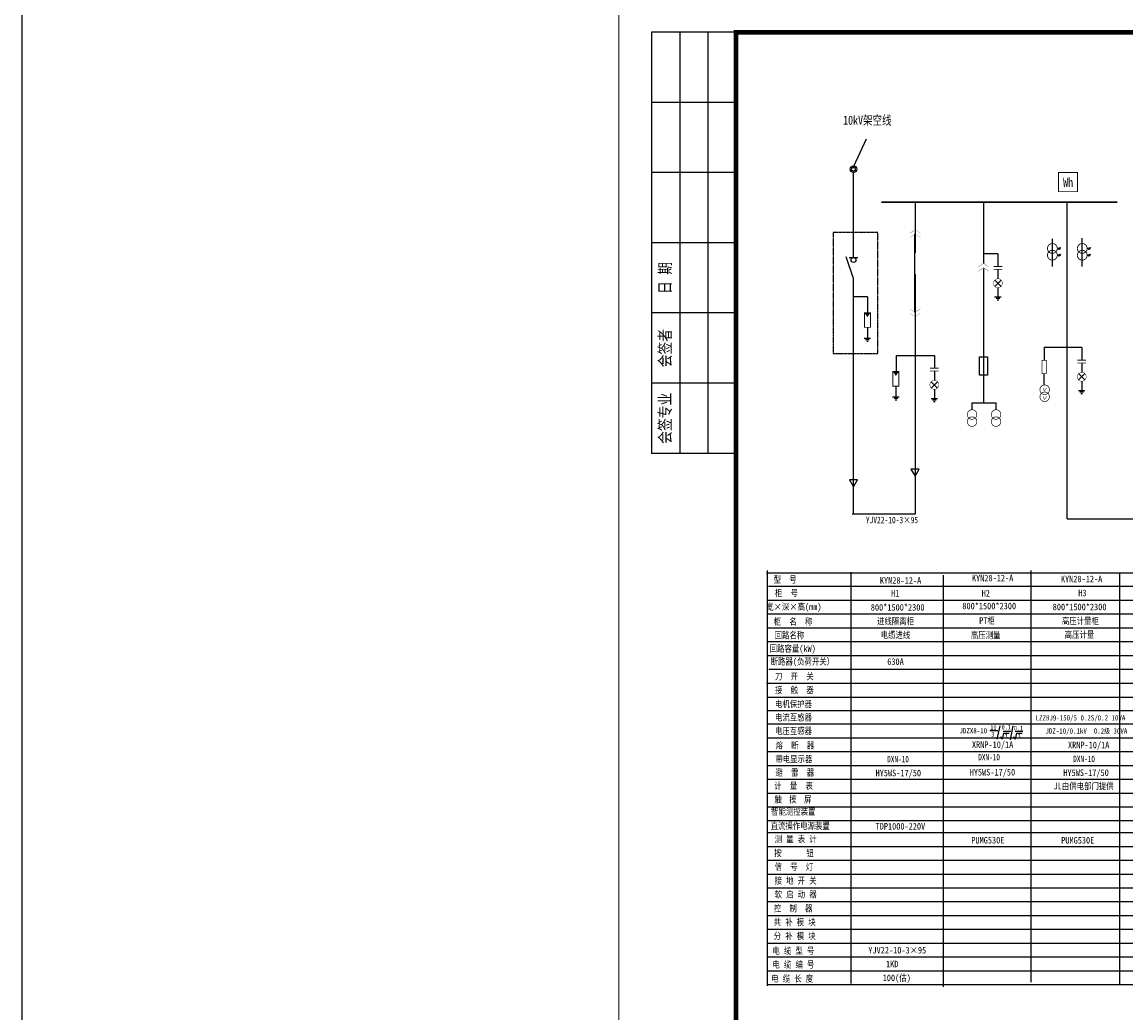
# Model space of a CAD drawing. Header units: millimetres. Extents: x 99955 to 321880, y 78800 to 170196.
# Tile 2 of 26: x 109260 to 132834, y 102424 to 123595. Entities that reach past the tile are written whole.
import ezdxf

# ---------------------------------------------------------------- set-up
doc = ezdxf.new("R2010")
doc.units = ezdxf.units.MM
doc.linetypes.add('DASHEDX2', pattern=[1.5, 1, -0.5])
doc.layers.add('MID', color=7, linetype='Continuous')
doc.styles.add('宋体', font='txt', dxfattribs={"width": 0.8, "height": 3.5})

# ---------------------------------------------------------------- blocks, each defined once
blk = doc.blocks.new('XTK')
at = {"lineweight": 0}
blk.add_line((26911.62, 39066.99), (26911.62, 39363.99), dxfattribs=at)
for p, q in [((26936.62, 39358.99), (26918.62, 39358.99)), ((26918.62, 39358.99), (26918.62, 39268.99)), ((26924.62, 39358.99), (26924.62, 39268.99)), ((26930.62, 39358.99), (26930.62, 39268.99)), ((26936.62, 39343.99), (26918.62, 39343.99)), ((26936.62, 39328.99), (26918.62, 39328.99)), ((26936.62, 39313.99), (26918.62, 39313.99)), ((26936.62, 39298.99), (26918.62, 39298.99)), ((26936.62, 39283.99), (26918.62, 39283.99)), ((26936.62, 39268.99), (26918.62, 39268.99))]:
    blk.add_line(p, q)
at = {"lineweight": 0, "const_width": 1}
blk.add_lwpolyline([(26936.62, 39358.99), (27326.62, 39358.99), (27326.62, 39071.99), (26936.62, 39071.99)], close=True, dxfattribs=at)
at = {"char_height": 2.5, "rotation": 90, "style": '宋体'}
for s, insert, attachment_point in [('日 期', (26921.62, 39306.49), 5), ('会签者', (26921.62, 39291.49), 5), ('会签专业', (26921.62, 39276.49), 5), ('江苏省水利勘测设计研究院有限公司\\P地址：扬州市吉安路209号吉安大厦1号楼  邮编：225127\\P电话：0514-87860116  传真：0514-87889101\\P声明：未经授权，不得翻印、传播或它用。', (26917.5, 39073.29), 1)]:
    blk.add_mtext(s, dxfattribs=dict(at, insert=insert, attachment_point=attachment_point))

msp = doc.modelspace()

# ---------------------------------------------------------------- linework, layer by layer
for p, q in [((127021.1, 120519), (127292.6, 121098)), ((125160, 111825.8), (143908.8, 111825.8)), ((125180, 105695.7), (125180, 111874.5)), ((126960, 111844.5), (126960, 105665.7)), ((128930, 111774.5), (128930, 105595.7)), ((130800, 111874.5), (130800, 105695.7)), ((132698.7, 111825.8), (132698.7, 105647)), ((125200, 111539.4), (143908.8, 111539.4)), ((125180, 111244.3), (143908.8, 111244.3)), ((132698.7, 111235.7), (132698.7, 105647)), ((125190, 110949.3), (143908.8, 110949.3)), ((125170, 110654.2), (143908.8, 110654.2)), ((128056.6, 110654.2), (143908.8, 110654.2)), ((125190, 110359.2), (143908.8, 110359.2)), ((125180, 110064.1), (143908.8, 110064.1)), ((125210, 109769.1), (143908.8, 109769.1)), ((128056.6, 109769.1), (143908.8, 109769.1)), ((125160, 109469.7), (143908.8, 109469.7)), ((125180, 109170.4), (143908.8, 109170.4)), ((125180, 108888.2), (143908.8, 108888.2)), ((125180, 108597.5), (143908.8, 108597.5)), ((130095.4, 108450), (129930, 108450)), ((130140, 108560), (130080, 108270)), ((130420, 108560), (130360, 108260)), ((125180, 108302.4), (143908.8, 108302.4)), ((130190, 108270), (130160, 108320)), ((130220, 108400), (130190, 108270)), ((130375.4, 108440), (130210, 108440)), ((130220, 108400), (130340, 108400)), ((130470, 108270), (130440, 108320)), ((130635.4, 108440), (130470, 108440)), ((130500, 108400), (130470, 108270)), ((130500, 108400), (130620, 108400)), ((125180, 108007.4), (143908.8, 108007.4)), ((125180, 107712.3), (143908.8, 107712.3)), ((125180, 107417.3), (143908.8, 107417.3)), ((128056.6, 107417.3), (143908.8, 107417.3)), ((125180, 107122.2), (143908.8, 107122.2)), ((125180, 106827.2), (143908.8, 106827.2)), ((125180, 106532.1), (143908.8, 106532.1)), ((125180, 106276.9), (143908.8, 106276.9)), ((125180, 105981.8), (143908.8, 105981.8)), ((125180, 103000), (125180, 105735.5)), ((125180, 103965.2), (125180, 105735.5)), ((125180, 105686.7), (143908.8, 105686.7)), ((125180, 105686.7), (143908.8, 105686.7)), ((126960, 105705.5), (126960, 103050)), ((126960, 105705.5), (126960, 103935.2)), ((128930, 105635.5), (128930, 102980)), ((128930, 105635.5), (128930, 103865.2)), ((130800, 105735.5), (130800, 103080)), ((130800, 105735.5), (130800, 103965.2)), ((132698.7, 105686.7), (132698.7, 103031.3)), ((132698.7, 105686.7), (132698.7, 103916.5)), ((125180, 105391.7), (143908.8, 105391.7)), ((125180, 105391.7), (143908.8, 105391.7)), ((125180, 105096.6), (143908.8, 105096.6)), ((125180, 105096.6), (143908.8, 105096.6)), ((125180, 104801.6), (143908.8, 104801.6)), ((125180, 104801.6), (143908.8, 104801.6)), ((125180, 104506.5), (143908.8, 104506.5)), ((125180, 104506.5), (143908.8, 104506.5)), ((125180, 104211.5), (143908.8, 104211.5)), ((128056.6, 104211.5), (143908.8, 104211.5)), ((125180, 103916.5), (143908.8, 103916.5)), ((125180, 103621.4), (143908.8, 103621.4)), ((125190, 103326.3), (143908.8, 103326.3)), ((125170, 103031.3), (143908.8, 103031.3))]:
    msp.add_line(p, q)
at = {"color": 3}
for p, q in [((127015.7, 118564.9), (127015.7, 120381.5)), ((128332.2, 119757.5), (128332.2, 118663.3)), ((129790, 119730), (129790, 118440)), ((131579.4, 117842.5), (131579.4, 119740)), ((128329.6, 118421.9), (128329.6, 119061.8)), ((131263.7, 118375.7), (131263.7, 118966.7)), ((131902, 118375.7), (131902, 118976.8)), ((130100, 118643.9), (129790, 118643.9)), ((130100, 118643.9), (130100, 118371.6)), ((131368.3, 118758.3), (131435.5, 118758.3)), ((131368.3, 118613.6), (131435.5, 118613.6)), ((131415.3, 118778.3), (131380, 118738.3)), ((131415.3, 118633.6), (131380, 118593.6)), ((131436.8, 118778.3), (131401.5, 118738.3)), ((131436.8, 118633.6), (131401.5, 118593.6)), ((132006.6, 118758.3), (132073.8, 118758.3)), ((132006.6, 118613.6), (132073.8, 118613.6)), ((132053.6, 118778.3), (132018.3, 118738.3)), ((132053.6, 118633.6), (132018.3, 118593.6)), ((132075.1, 118778.3), (132039.8, 118738.3)), ((132075.1, 118633.6), (132039.8, 118593.6)), ((127015.7, 118112.9), (126861, 118576.1)), ((126923.2, 118564.9), (127106.2, 118564.9)), ((128329.6, 117395.3), (128329.6, 118421.9)), ((127015.7, 113080), (127015.7, 118112.9)), ((128331.9, 118211.3), (128331.9, 113080.3)), ((129790, 118330), (129790, 115460)), ((130100, 118311.2), (130100, 118195.7)), ((130100, 118195.7), (130100, 118110.8)), ((130032.5, 118082.8), (130167.6, 117947.8)), ((130032.5, 117947.8), (130167.6, 118082.8)), ((130100, 117919.8), (130100, 117725.2)), ((131578.6, 112980), (131578.6, 117910)), ((127318.7, 117727.4), (127015.7, 117727.4)), ((127318.7, 117727.4), (127318.7, 117385.4)), ((130031, 117725.2), (130169.1, 117725.2)), ((130062.2, 117695.1), (130140.4, 117695.1)), ((130084.6, 117660), (130117, 117660)), ((127313.1, 117072.7), (127313.1, 116841.9)), ((127244, 116841.9), (127382.1, 116841.9)), ((127275.2, 116811.8), (127353.4, 116811.8)), ((127297.7, 116776.6), (127330, 116776.6)), ((127927, 116471.6), (128743.5, 116471.6)), ((127927, 116471.6), (127927, 116129.7)), ((128743.5, 116471.6), (128743.5, 116199.3)), ((131090, 116650), (131090, 116380)), ((131890, 116643.9), (131090, 116643.9)), ((131890, 116643.9), (131890, 116371.6)), ((131890, 116311.2), (131890, 116195.7)), ((128743.5, 116138.9), (128743.5, 116023.5)), ((128743.5, 116023.5), (128743.5, 115938.5)), ((131080, 116080), (131080, 115850)), ((131822.5, 116082.8), (131957.6, 115947.8)), ((131822.5, 115947.8), (131957.6, 116082.8)), ((131890, 116195.7), (131890, 116110.8)), ((127921.4, 115816.9), (127921.4, 115586.1)), ((128675.9, 115910.6), (128811, 115775.5)), ((128675.9, 115775.5), (128811, 115910.6)), ((131890, 115919.8), (131890, 115725.2)), ((127852.3, 115586.1), (127990.4, 115586.1)), ((127883.5, 115556), (127961.7, 115556)), ((127906, 115520.9), (127938.3, 115520.9)), ((128674.4, 115553), (128812.5, 115553)), ((128705.6, 115522.9), (128783.8, 115522.9)), ((128743.5, 115747.5), (128743.5, 115553)), ((131821, 115725.2), (131959.1, 115725.2)), ((131852.2, 115695.1), (131930.4, 115695.1)), ((131874.6, 115660), (131907, 115660)), ((128728.1, 115487.7), (128760.4, 115487.7)), ((129548.7, 115311.6), (129548.7, 115462.2)), ((129548.7, 115462.2), (130061.1, 115462.2)), ((130061.1, 115311.6), (130061.1, 115462.2)), ((128331.9, 113080.3), (126990, 113080.3)), ((131578.6, 112980), (133650, 112980))]:
    msp.add_line(p, q, dxfattribs=at)
at = {"color": 1}
msp.add_lwpolyline([(109260, 134430), (321880, 134430), (321880, 78800), (109260, 78800)], close=True, dxfattribs=at)
at = {"const_width": 20.3}
msp.add_lwpolyline([(131391.9, 120377.9), (131798.7, 120377.9), (131798.7, 119971.1), (131391.9, 119971.1)], close=True, dxfattribs=at)
at = {"linetype": 'DASHEDX2', "ltscale": 0.2}
msp.add_lwpolyline([(126580, 116511.7), (127537.9, 116511.7), (127537.9, 119096), (126580, 119096)], close=True, dxfattribs=at)
at = {"color": 3}
for points, const_width in [([(131159.1, 118758.3, 1), (131368.3, 118758.3, 1)], 18.2), ([(131159.1, 118758.3, 1), (131368.3, 118758.3, 1)], 9.09), ([(131797.4, 118758.3, 1), (132006.6, 118758.3, 1)], 18.2), ([(131797.4, 118758.3, 1), (132006.6, 118758.3, 1)], 9.09), ([(131159.1, 118613.6, 1), (131368.3, 118613.6, 1)], 18.2), ([(131159.1, 118613.6, 1), (131368.3, 118613.6, 1)], 9.09), ([(131797.4, 118613.6, 1), (132006.6, 118613.6, 1)], 18.2), ([(131797.4, 118613.6, 1), (132006.6, 118613.6, 1)], 9.09), ([(130032.5, 117947.8, 1), (130167.6, 118082.8, 1)], 9.09), ([(131822.5, 115947.8, 1), (131957.6, 116082.8, 1)], 9.09), ([(128675.9, 115775.5, 1), (128811, 115910.6, 1)], 9.09), ([(130997, 115740, 1), (131200.3, 115740, 1)], 14), ([(130997, 115588.6, 1), (131200.3, 115588.6, 1)], 14), ([(129650.3, 115210, -1), (129447, 115210, -1)], 14), ([(129959.6, 115210, 1), (130162.8, 115210, 1)], 14), ([(129650.3, 115058.6, -1), (129447, 115058.6, -1)], 14), ([(129959.6, 115058.6, 1), (130162.8, 115058.6, 1)], 14)]:
    msp.add_lwpolyline(points, format="xyb", close=True, dxfattribs=dict(at, const_width=const_width))
for points, const_width in [([(130006.4, 118371.6), (130193.7, 118371.6)], 18.2), ([(130006.4, 118311.2), (130193.7, 118311.2)], 18.2), ([(131134, 116079.7), (131134, 116370.2), (131042.6, 116370.2), (131042.6, 116079.7)], 14.6), ([(131796.4, 116371.6), (131983.7, 116371.6)], 18.2), ([(131796.4, 116311.2), (131983.7, 116311.2)], 18.2), ([(128649.8, 116199.3), (128837.1, 116199.3)], 18.2), ([(128649.8, 116138.9), (128837.1, 116138.9)], 18.2), ([(131042.6, 116079.7), (131134, 116079.7)], 14.6), ([(131060, 115780), (131090, 115710), (131140, 115780)], 10), ([(131064.6, 115600.1), (131094.6, 115530.1), (131144.6, 115600.1)], 10)]:
    msp.add_lwpolyline(points, dxfattribs=dict(at, const_width=const_width))
at = {"color": 3, "const_width": 20.8}
for points in [[(127247.9, 117385.4), (127378.2, 117385.4), (127378.2, 117072.7), (127247.9, 117072.7)], [(127856.2, 116129.7), (127986.5, 116129.7), (127986.5, 115816.9), (127856.2, 115816.9)]]:
    msp.add_lwpolyline(points, close=True, dxfattribs=at)
at = {"color": 3}
msp.add_lwpolyline([(129710, 116440.5), (129878.4, 116440.5), (129878.4, 116050), (129710, 116050)], close=True, dxfattribs=at)
for points in [[(128331.9, 113892.5), (128420, 114045.1), (128243.8, 114045.1)], [(127015.7, 113662), (127103.8, 113814.5), (126927.6, 113814.5)]]:
    msp.add_lwpolyline(points, close=True)
for radius in [68.6, 39.8]:
    msp.add_circle((127015.5, 120451), radius)
msp.add_circle((127014.7, 118511.9), 53, dxfattribs=at)
for points in [[(127247.9, 117385.4), (127378.2, 117385.4), (127313.1, 117290.2)], [(127856.2, 116129.7), (127986.5, 116129.7), (127921.4, 116034.5)]]:
    msp.add_solid(points, dxfattribs=at)
at = {"layer": 'MID', "color": 0}
for points, const_width in [([(126620, 119747.5), (126620, 119747.5)], 36.4), ([(127610, 119747.5), (132650, 119747.5)], 35), ([(131879.4, 119775.2), (131879.4, 119775.2)], 36.4), ([(128220.9, 119083.7), (128331.9, 119158)], 4.91), ([(128220.9, 118989.1), (128331.9, 119063.4)], 4.91), ([(128442.8, 119083.7), (128331.9, 119158)], 4.91), ([(128442.8, 118989.1), (128331.9, 119063.4)], 4.91), ([(129681.4, 118366.7), (129792.3, 118441)], 4.91), ([(129681.4, 118272), (129792.3, 118346.4)], 4.91), ([(129903.3, 118366.7), (129792.3, 118441)], 4.91), ([(129903.3, 118272), (129792.3, 118346.4)], 4.91), ([(128220.9, 117468), (128331.9, 117393.7)], 4.91), ([(128442.8, 117468), (128331.9, 117393.7)], 4.91), ([(128220.9, 117373.4), (128331.9, 117299.1)], 4.91), ([(128442.8, 117373.4), (128331.9, 117299.1)], 4.91)]:
    msp.add_lwpolyline(points, dxfattribs=dict(at, const_width=const_width))

# ---------------------------------------------------------------- block references
at = {"xscale": 100, "yscale": 100, "zscale": 100}
msp.add_blockref('XTK', (-2569158, -3812520), dxfattribs=at)

# ---------------------------------------------------------------- texts
for s, height, width, p in [('10kV架空线 ', 195.25, 0.8, (126794.4, 121400.5)), ('Wh', 195.25, 0.8, (131492.8, 120071.8)), ('YJV22-10-3×95', 139.53, 0.7, (127280.2, 112887.3)), ('型  号', 141.08, 0.8, (125309.6, 111612.9)), ('KYN28-12-A', 141.08, 0.8, (129546, 111646.1)), ('KYN28-12-A', 141.08, 0.8, (131446, 111626.1)), ('KYN28-12-A', 141.08, 0.8, (127579.5, 111594.4)), ('柜  号', 141.08, 0.8, (125337.6, 111325.2)), ('H1', 141.08, 0.8, (127819.1, 111320.5)), ('H2', 141.08, 0.8, (129753.2, 111319.8)), ('H3', 141.08, 0.8, (131816.8, 111326.7)), ('宽×深×高(mm)', 141.08, 0.8, (125152.5, 111030.2)), ('800*1500*2300', 141.077, 0.8, (127385.5, 111019.1)), ('800*1500*2300', 141.077, 0.8, (129340.9, 111048.5)), ('800*1500*2300', 141.077, 0.8, (131270.9, 111028.5)), ('柜  名  称', 141.08, 0.8, (125310.4, 110715.7)), ('进线隔离柜', 141.08, 0.8, (127519, 110722.9)), ('PT柜', 141.08, 0.8, (129700, 110736)), ('高压计量柜', 141.08, 0.8, (131466.9, 110729)), ('回路名称', 141.08, 0.8, (125332.3, 110424)), ('电缆进线', 141.08, 0.8, (127597, 110430.2)), ('高压测量', 141.08, 0.8, (129522.8, 110424.4)), ('高压计量', 141.08, 0.8, (131525.4, 110436.3)), ('回路容量(kW)', 141.08, 0.8, (125225.7, 110139.1)), ('断路器(负荷开关） ', 141.08, 0.8, (125248.9, 109862.2)), ('    630A', 141.08, 0.8, (127384.1, 109860)), ('刀  开  关', 141.08, 0.8, (125339.4, 109544.2)), ('接  触  器', 141.08, 0.8, (125339.4, 109253.5)), ('电机保护器', 141.08, 0.8, (125339.4, 108954.1)), ('电流互感器', 141.08, 0.8, (125339.4, 108667.7)), ('电压互感器', 141.08, 0.8, (125339.4, 108380)), ('10', 100, 0.8, (129940, 108470)), ('0.1 ', 100, 0.8, (130180, 108480)), ('0.1 ', 100, 0.8, (130440, 108460)), ('JDZ-10/0.1kV  0.2级 30VA', 112.862, 0.8, (131115.6, 108392)), ('熔  断  器', 141.08, 0.8, (125349.8, 108071.6)), ('XRNP-10/1A', 141.08, 0.8, (129546.1, 108086)), ('3', 100, 0.8, (129960, 108330)), ('3', 100, 0.8, (130241.1, 108290.5)), ('3', 100, 0.8, (130521.1, 108290.5)), ('XRNP-10/1A', 141.08, 0.8, (131597.4, 108078.1)), ('带电显示器', 141.08, 0.8, (125347.4, 107776.5)), ('DXN-10', 135.43, 0.7, (127735.6, 107778.9)), ('DXN-10', 135.43, 0.7, (129680, 107821)), ('DXN-10', 135.43, 0.7, (131708.3, 107785.1)), ('避  雷  器', 141.08, 0.8, (125347.7, 107490.3)), ('HY5WS-17/50', 141.077, 0.8, (127487.9, 107480)), ('HY5WS-17/50', 141.077, 0.8, (129497.7, 107496.7)), ('HY5WS-17/50', 141.077, 0.8, (131497.1, 107486.1)), ('计  量  表 ', 141.08, 0.8, (125322.3, 107204)), ('JL由供电部门提供', 141.08, 0.8, (131288.9, 107200.2)), ('触\u3000摸\u3000屏', 141.08, 0.8, (125327.8, 106914.2)), ('智能测控装置', 141.08, 0.8, (125256.3, 106656.5)), ('直流操作电源装置', 141.08, 0.8, (125245.7, 106350.6)), ('TDP1000-220V ', 141.077, 0.8, (127487.9, 106341.1)), ('测 量 表 计', 141.08, 0.8, (125331.8, 106066.4)), ('PUMG530E', 141.08, 0.8, (129532.8, 106044.4)), ('PUMG530E', 141.08, 0.8, (131451.6, 106043)), ('按      钮', 141.08, 0.8, (125322.3, 105768.5)), ('信  号  灯', 141.08, 0.8, (125331.8, 105476.3)), ('接 地 开 关', 141.08, 0.8, (125331.8, 105181.2)), ('软 启 动 器', 141.08, 0.8, (125331.8, 104886.2)), ('控  制  器', 141.08, 0.8, (125312.3, 104587.8)), ('共 补 模 块', 141.08, 0.8, (125312.3, 104292.8)), ('分 补 模 块', 141.08, 0.8, (125312.3, 103997.7)), ('电 缆 型 号', 141.08, 0.8, (125284.6, 103681.8)), ('YJV22-10-3×95', 141.077, 0.8, (127332.5, 103693.7)), ('电 缆 编 号', 141.08, 0.8, (125284.6, 103386.7)), ('1KD', 141.08, 0.8, (127710, 103398.7)), ('100(估)', 141.08, 0.8, (127639.9, 103103.6)), ('电 缆 长 度', 141.08, 0.8, (125257.7, 103086.7))]:
    msp.add_text(s, height=height, dxfattribs=dict(width=width)).set_placement(p)
at = {"color": 1, "width": 0.8}
msp.add_text('LZZBJ9-150/5 0.2S/0.2 10VA', height=112.862, dxfattribs=at).set_placement((130905.6, 108672.8))
at = {"color": 4, "width": 0.8}
msp.add_text('JDZX8-10', height=112.86, dxfattribs=at).set_placement((129280, 108397.4))

doc.saveas('drawing.dxf')
